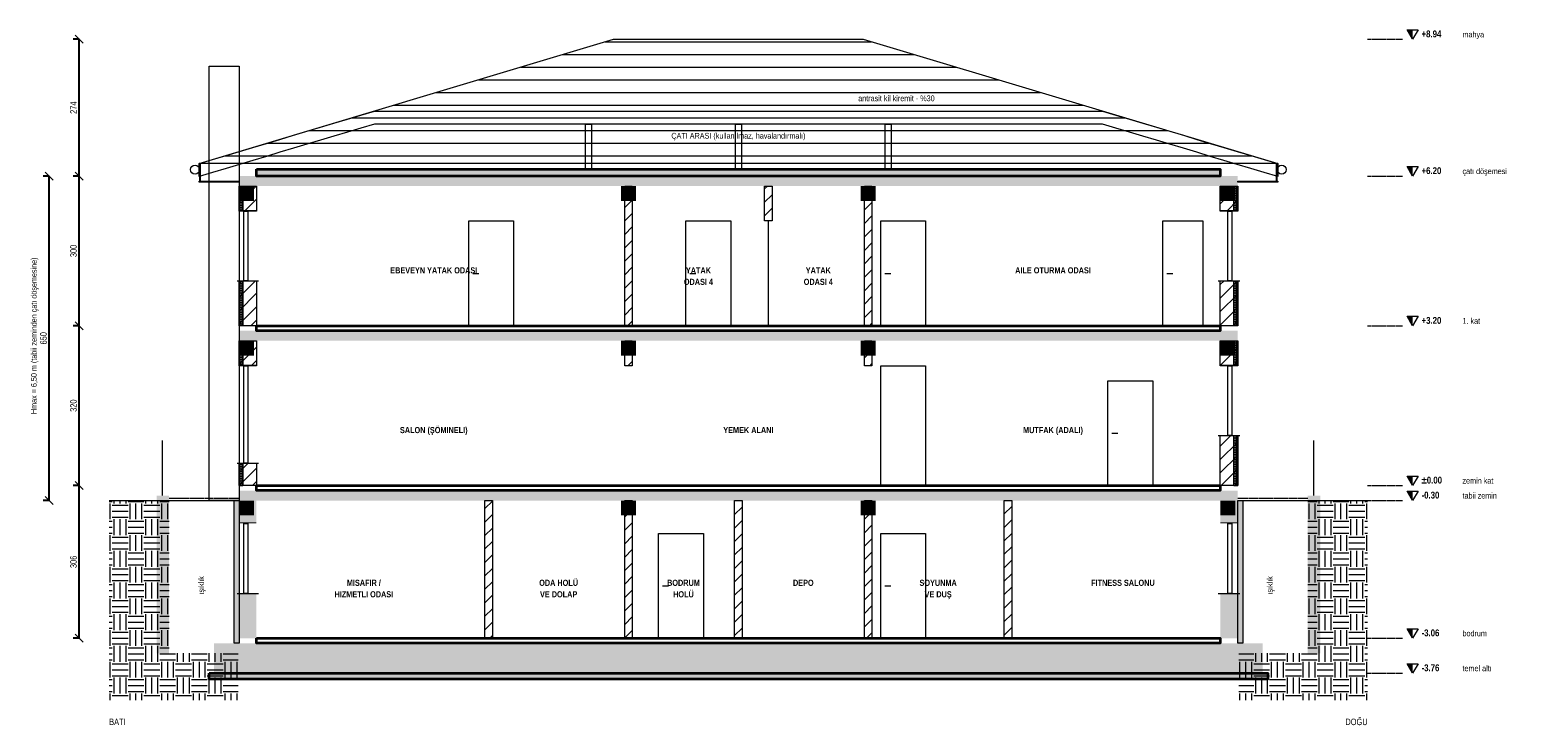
# Model space of a CAD drawing. Header units: centimetres. Extents: x -419 to 2569, y -482 to 913.
import ezdxf
from ezdxf.enums import TextEntityAlignment as Align

# ---------------------------------------------------------------- set-up
doc = ezdxf.new("R2010")
doc.units = ezdxf.units.CM
doc.header["$LTSCALE"] = 0.25
doc.linetypes.add('ACAD_ISO02W100', pattern=[15, 12, -3])
for name, color, linetype, lineweight in [('M-BACA-TUGLA', 116, 'Continuous', 9), ('M-CKAP-KIREMIT', 66, 'Continuous', 9), ('M-CKAP-KIREMIT-2', 66, 'Continuous', 9), ('M-CKAP-KIREMIT-2-T', 8, 'Continuous', 5), ('M-CKAP-KIREMIT-T', 8, 'Continuous', 5), ('M-CTAS-AHSAP', 234, 'Continuous', 20), ('M-CVRE-ZEMIN', 45, 'Continuous', 18), ('M-CVRE-ZEMIN-T', 8, 'Continuous', 5), ('M-DUVA-GAZBETON', 64, 'Continuous', 20), ('M-DUVA-GAZBETON-T', 8, 'Continuous', 5), ('M-GOST-DISOLCU', 40, 'Continuous', 9), ('M-GOST-KESITKOT', 46, 'Continuous', 9), ('M-GOST-MAHALPOZ', 7, 'Continuous', 9), ('M-GOST-YAZI', 2, 'Continuous', 9), ('M-ISIK-GALVANIZ', 150, 'Continuous', 9), ('M-ISIK-GALVANIZ-T', 8, 'Continuous', 5), ('M-ISYA-TASYUNU-T', 8, 'Continuous', 5), ('M-KORK-CAM', 100, 'Continuous', 9), ('M-PNKS-ALUMINYUM', 171, 'Continuous', 9), ('M-PNKS-ALUMINYUM-2', 171, 'Continuous', 9), ('M-TASI-BETONARME', 5, 'Continuous', 35), ('M-TASI-BETONARME-T', 250, 'Continuous', 5)]:
    doc.layers.add(name, color=color, linetype=linetype, lineweight=lineweight)
doc.styles.add('YAZI', font='arialn.ttf')
doc.styles.add('YAZI-KALIN', font='arialnb.ttf')
doc.dimstyles.new('MIMARI-1-100', dxfattribs={"dimscale": 10, "dimtxt": 1.296, "dimasz": 2.5, "dimexe": 1.2, "dimexo": 0, "dimgap": 0.5, "dimtad": 1, "dimdec": 0, "dimtxsty": 'YAZI', "dimtsz": 0.8, "dimcen": 2.5, "dimclrd": 256, "dimclre": 256, "dimclrt": 256, "dimazin": 3, "dimtfac": 1, "dimtmove": 0, "dimatfit": 3, "dimarcsym": 0})

msp = doc.modelspace()

# ---------------------------------------------------------------- hatches: boundary and pattern name
at = {"layer": 'M-CKAP-KIREMIT-2-T'}
h = msp.add_hatch(dxfattribs=at)
h.set_pattern_fill('LINE', scale=8)
h.paths.add_polyline_path([(-80, 645), (750, 894), (1250, 894), (2080, 645)])
at = {"layer": 'M-CKAP-KIREMIT-T'}
h = msp.add_hatch(color=256, dxfattribs=at)
h.dxf.hatch_style = 1
h.paths.add_polyline_path([(-80, 645), (-76, 645), (-76, 610), (-80, 610)])
h = msp.add_hatch(color=256, dxfattribs=at)
h.dxf.hatch_style = 1
h.paths.add_polyline_path([(2076, 645), (2080, 645), (2080, 610), (2076, 610)])
at = {"layer": 'M-CVRE-ZEMIN-T'}
h = msp.add_hatch(dxfattribs=at)
h.set_pattern_fill('EARTH', scale=5)
h.paths.add_polyline_path([(-260, -30), (-140, -30), (-140, -336), (-260, -336)])
h = msp.add_hatch(dxfattribs=at)
h.set_pattern_fill('EARTH', scale=5)
h.paths.add_polyline_path([(2140, -30), (2260, -30), (2260, -336), (2140, -336)])
h = msp.add_hatch(dxfattribs=at)
h.set_pattern_fill('EARTH', scale=5)
h.paths.add_polyline_path([(-260, -336), (-2, -336), (-2, -430), (-260, -430)])
h = msp.add_hatch(dxfattribs=at)
h.set_pattern_fill('EARTH', scale=5)
h.paths.add_polyline_path([(2002, -336), (2260, -336), (2260, -430), (2002, -430)])
at = {"layer": 'M-DUVA-GAZBETON-T'}
h = msp.add_hatch(dxfattribs=at)
h.set_pattern_fill('ANSI31', scale=6)
h.paths.add_polyline_path([(0, 600), (35, 600), (35, 550), (0, 550)])
h = msp.add_hatch(dxfattribs=at)
h.set_pattern_fill('ANSI31', scale=6)
h.paths.add_polyline_path([(772.5, 600), (787.5, 600), (787.5, 320), (772.5, 320)])
h = msp.add_hatch(dxfattribs=at)
h.set_pattern_fill('ANSI31', scale=6)
h.paths.add_polyline_path([(1052.5, 600), (1067.5, 600), (1067.5, 530), (1052.5, 530)])
h = msp.add_hatch(dxfattribs=at)
h.set_pattern_fill('ANSI31', scale=6)
h.paths.add_polyline_path([(1252.5, 600), (1267.5, 600), (1267.5, 320), (1252.5, 320)])
h = msp.add_hatch(dxfattribs=at)
h.set_pattern_fill('ANSI31', scale=6)
h.paths.add_polyline_path([(1965, 600), (2000, 600), (2000, 550), (1965, 550)])
h = msp.add_hatch(dxfattribs=at)
h.set_pattern_fill('ANSI31', scale=6)
h.paths.add_polyline_path([(0, 410), (35, 410), (35, 320), (0, 320)])
h = msp.add_hatch(dxfattribs=at)
h.set_pattern_fill('ANSI31', scale=6)
h.paths.add_polyline_path([(1965, 410), (2000, 410), (2000, 320), (1965, 320)])
h = msp.add_hatch(dxfattribs=at)
h.set_pattern_fill('ANSI31', scale=6)
h.paths.add_polyline_path([(0, 290), (35, 290), (35, 240), (0, 240)])
h = msp.add_hatch(dxfattribs=at)
h.set_pattern_fill('ANSI31', scale=6)
h.paths.add_polyline_path([(772.5, 290), (787.5, 290), (787.5, 240), (772.5, 240)])
h = msp.add_hatch(dxfattribs=at)
h.set_pattern_fill('ANSI31', scale=6)
h.paths.add_polyline_path([(1252.5, 290), (1267.5, 290), (1267.5, 240), (1252.5, 240)])
h = msp.add_hatch(dxfattribs=at)
h.set_pattern_fill('ANSI31', scale=6)
h.paths.add_polyline_path([(1965, 290), (2000, 290), (2000, 240), (1965, 240)])
h = msp.add_hatch(dxfattribs=at)
h.set_pattern_fill('ANSI31', scale=6)
h.paths.add_polyline_path([(1965, 100), (2000, 100), (2000, 0), (1965, 0)])
h = msp.add_hatch(dxfattribs=at)
h.set_pattern_fill('ANSI31', scale=6)
h.paths.add_polyline_path([(0, 45), (35, 45), (35, 0), (0, 0)])
h = msp.add_hatch(color=256, dxfattribs=at)
h.dxf.hatch_style = 1
h.paths.add_polyline_path([(0, -30), (35, -30), (35, -76), (0, -76)])
h = msp.add_hatch(dxfattribs=at)
h.set_pattern_fill('ANSI31', scale=6)
h.paths.add_polyline_path([(492.5, -30), (507.5, -30), (507.5, -306), (492.5, -306)])
h = msp.add_hatch(dxfattribs=at)
h.set_pattern_fill('ANSI31', scale=6)
h.paths.add_polyline_path([(772.5, -30), (787.5, -30), (787.5, -306), (772.5, -306)])
h = msp.add_hatch(dxfattribs=at)
h.set_pattern_fill('ANSI31', scale=6)
h.paths.add_polyline_path([(992.5, -30), (1007.5, -30), (1007.5, -306), (992.5, -306)])
h = msp.add_hatch(dxfattribs=at)
h.set_pattern_fill('ANSI31', scale=6)
h.paths.add_polyline_path([(1252.5, -30), (1267.5, -30), (1267.5, -306), (1252.5, -306)])
h = msp.add_hatch(dxfattribs=at)
h.set_pattern_fill('ANSI31', scale=6)
h.paths.add_polyline_path([(1532.5, -30), (1547.5, -30), (1547.5, -306), (1532.5, -306)])
h = msp.add_hatch(color=256, dxfattribs=at)
h.dxf.hatch_style = 1
h.paths.add_polyline_path([(1965, -30), (2000, -30), (2000, -76), (1965, -76)])
h = msp.add_hatch(color=256, dxfattribs=at)
h.dxf.hatch_style = 1
h.paths.add_polyline_path([(0, -216), (35, -216), (35, -306), (0, -306)])
h = msp.add_hatch(color=256, dxfattribs=at)
h.dxf.hatch_style = 1
h.paths.add_polyline_path([(1965, -216), (2000, -216), (2000, -306), (1965, -306)])
at = {"layer": 'M-GOST-KESITKOT'}
h = msp.add_hatch(color=256, dxfattribs=at)
h.dxf.hatch_style = 1
h.paths.add_polyline_path([(2339, 913), (2350, 913), (2350, 894)])
h = msp.add_hatch(color=256, dxfattribs=at)
h.dxf.hatch_style = 1
h.paths.add_polyline_path([(2339, 639), (2350, 639), (2350, 620)])
h = msp.add_hatch(color=256, dxfattribs=at)
h.dxf.hatch_style = 1
h.paths.add_polyline_path([(2339, 339), (2350, 339), (2350, 320)])
h = msp.add_hatch(color=256, dxfattribs=at)
h.dxf.hatch_style = 1
h.paths.add_polyline_path([(2339, 19), (2350, 19), (2350, 0)])
h = msp.add_hatch(color=256, dxfattribs=at)
h.dxf.hatch_style = 1
h.paths.add_polyline_path([(2339, -11), (2350, -11), (2350, -30)])
h = msp.add_hatch(color=256, dxfattribs=at)
h.dxf.hatch_style = 1
h.paths.add_polyline_path([(2339, -287), (2350, -287), (2350, -306)])
h = msp.add_hatch(color=256, dxfattribs=at)
h.dxf.hatch_style = 1
h.paths.add_polyline_path([(2339, -357), (2350, -357), (2350, -376)])
at = {"layer": 'M-ISIK-GALVANIZ-T'}
h = msp.add_hatch(color=256, dxfattribs=at)
h.dxf.hatch_style = 1
h.paths.add_polyline_path([(-165, -20), (-140, -20), (-140, -336), (-165, -336)])
h = msp.add_hatch(color=256, dxfattribs=at)
h.dxf.hatch_style = 1
h.paths.add_polyline_path([(2140, -20), (2165, -20), (2165, -336), (2140, -336)])
at = {"layer": 'M-ISYA-TASYUNU-T'}
h = msp.add_hatch(dxfattribs=at)
h.set_pattern_fill('INSUL', scale=0.5)
h.paths.add_polyline_path([(35, 634), (1965, 634), (1965, 620), (35, 620)])
h = msp.add_hatch(dxfattribs=at)
h.set_pattern_fill('INSUL', scale=0.5)
h.paths.add_polyline_path([(0, 600), (8, 600), (8, 550), (0, 550)])
h = msp.add_hatch(dxfattribs=at)
h.set_pattern_fill('INSUL', scale=0.5)
h.paths.add_polyline_path([(1992, 600), (2000, 600), (2000, 550), (1992, 550)])
h = msp.add_hatch(dxfattribs=at)
h.set_pattern_fill('INSUL', scale=0.5)
h.paths.add_polyline_path([(0, 410), (8, 410), (8, 320), (0, 320)])
h = msp.add_hatch(dxfattribs=at)
h.set_pattern_fill('INSUL', scale=0.5)
h.paths.add_polyline_path([(1992, 410), (2000, 410), (2000, 320), (1992, 320)])
h = msp.add_hatch(dxfattribs=at)
h.set_pattern_fill('INSUL', scale=0.5)
h.paths.add_polyline_path([(0, 290), (8, 290), (8, 240), (0, 240)])
h = msp.add_hatch(dxfattribs=at)
h.set_pattern_fill('INSUL', scale=0.5)
h.paths.add_polyline_path([(1992, 290), (2000, 290), (2000, 240), (1992, 240)])
h = msp.add_hatch(dxfattribs=at)
h.set_pattern_fill('INSUL', scale=0.5)
h.paths.add_polyline_path([(1992, 100), (2000, 100), (2000, 0), (1992, 0)])
h = msp.add_hatch(dxfattribs=at)
h.set_pattern_fill('INSUL', scale=0.5)
h.paths.add_polyline_path([(0, 45), (8, 45), (8, 0), (0, 0)])
h = msp.add_hatch(dxfattribs=at)
h.set_pattern_fill('INSUL', scale=0.5)
h.paths.add_polyline_path([(-10, -30), (0, -30), (0, -316), (-10, -316)])
h = msp.add_hatch(dxfattribs=at)
h.set_pattern_fill('INSUL', scale=0.5)
h.paths.add_polyline_path([(2000, -30), (2010, -30), (2010, -316), (2000, -316)])
at = {"layer": 'M-PNKS-ALUMINYUM'}
h = msp.add_hatch(color=256, dxfattribs=at)
h.dxf.hatch_style = 1
h.paths.add_polyline_path([(0, 552), (35, 552), (35, 550), (0, 550)])
h = msp.add_hatch(color=256, dxfattribs=at)
h.dxf.hatch_style = 1
h.paths.add_polyline_path([(1965, 552), (2000, 552), (2000, 550), (1965, 550)])
h = msp.add_hatch(color=256, dxfattribs=at)
h.dxf.hatch_style = 1
h.paths.add_polyline_path([(0, 242), (35, 242), (35, 240), (0, 240)])
h = msp.add_hatch(color=256, dxfattribs=at)
h.dxf.hatch_style = 1
h.paths.add_polyline_path([(1965, 242), (2000, 242), (2000, 240), (1965, 240)])
h = msp.add_hatch(color=256, dxfattribs=at)
h.dxf.hatch_style = 1
h.paths.add_polyline_path([(0, -74), (35, -74), (35, -76), (0, -76)])
h = msp.add_hatch(color=256, dxfattribs=at)
h.dxf.hatch_style = 1
h.paths.add_polyline_path([(1965, -74), (2000, -74), (2000, -76), (1965, -76)])
at = {"layer": 'M-TASI-BETONARME-T'}
h = msp.add_hatch(color=256, dxfattribs=at)
h.dxf.hatch_style = 1
h.paths.add_polyline_path([(0, 620), (2000, 620), (2000, 600), (0, 600)])
h = msp.add_hatch(color=256, dxfattribs=at)
h.dxf.hatch_style = 1
h.paths.add_polyline_path([(0, 600), (30, 600), (30, 570), (0, 570)])
h = msp.add_hatch(color=256, dxfattribs=at)
h.dxf.hatch_style = 1
h.paths.add_polyline_path([(765, 600), (795, 600), (795, 570), (765, 570)])
h = msp.add_hatch(color=256, dxfattribs=at)
h.dxf.hatch_style = 1
h.paths.add_polyline_path([(1245, 600), (1275, 600), (1275, 570), (1245, 570)])
h = msp.add_hatch(color=256, dxfattribs=at)
h.dxf.hatch_style = 1
h.paths.add_polyline_path([(1965, 600), (1995, 600), (1995, 570), (1965, 570)])
h = msp.add_hatch(color=256, dxfattribs=at)
h.dxf.hatch_style = 1
h.paths.add_polyline_path([(0, 310), (2000, 310), (2000, 290), (0, 290)])
h = msp.add_hatch(color=256, dxfattribs=at)
h.dxf.hatch_style = 1
h.paths.add_polyline_path([(0, 290), (30, 290), (30, 260), (0, 260)])
h = msp.add_hatch(color=256, dxfattribs=at)
h.dxf.hatch_style = 1
h.paths.add_polyline_path([(765, 290), (795, 290), (795, 260), (765, 260)])
h = msp.add_hatch(color=256, dxfattribs=at)
h.dxf.hatch_style = 1
h.paths.add_polyline_path([(1245, 290), (1275, 290), (1275, 260), (1245, 260)])
h = msp.add_hatch(color=256, dxfattribs=at)
h.dxf.hatch_style = 1
h.paths.add_polyline_path([(1965, 290), (1995, 290), (1995, 260), (1965, 260)])
h = msp.add_hatch(color=256, dxfattribs=at)
h.dxf.hatch_style = 1
h.paths.add_polyline_path([(0, -10), (2000, -10), (2000, -30), (0, -30)])
h = msp.add_hatch(color=256, dxfattribs=at)
h.dxf.hatch_style = 1
h.paths.add_polyline_path([(0, -30), (30, -30), (30, -60), (0, -60)])
h = msp.add_hatch(color=256, dxfattribs=at)
h.dxf.hatch_style = 1
h.paths.add_polyline_path([(765, -30), (795, -30), (795, -60), (765, -60)])
h = msp.add_hatch(color=256, dxfattribs=at)
h.dxf.hatch_style = 1
h.paths.add_polyline_path([(1245, -30), (1275, -30), (1275, -60), (1245, -60)])
h = msp.add_hatch(color=256, dxfattribs=at)
h.dxf.hatch_style = 1
h.paths.add_polyline_path([(1965, -30), (1995, -30), (1995, -60), (1965, -60)])
h = msp.add_hatch(color=256, dxfattribs=at)
h.dxf.hatch_style = 1
h.paths.add_polyline_path([(-50, -316), (2050, -316), (2050, -376), (-50, -376)])
h = msp.add_hatch(dxfattribs=at)
h.set_pattern_fill('AR-CONC', scale=0.3)
h.paths.add_polyline_path([(-60, -376), (2060, -376), (2060, -388), (-60, -388)])

# ---------------------------------------------------------------- linework, layer by layer
at = {"layer": 'M-BACA-TUGLA'}
msp.add_lwpolyline([(-60, 840), (0, 840), (0, -30), (-60, -30)], close=True, dxfattribs=at)
at = {"layer": 'M-CKAP-KIREMIT'}
for points in [[(-80, 610), (0, 610), (0, 608), (-80, 608)], [(2000, 610), (2080, 610), (2080, 608), (2000, 608)]]:
    msp.add_lwpolyline(points, close=True, dxfattribs=at)
for centre in [(-88, 633), (2088, 633)]:
    msp.add_circle(centre, 9, dxfattribs=at)
at = {"layer": 'M-CKAP-KIREMIT-2'}
for points in [[(-80, 645), (750, 894), (1250, 894), (2080, 645)], [(-80, 645), (-53, 653.1), (-26, 661.2), (1, 669.3), (28, 677.4), (55, 685.5), (82, 693.6), (109, 701.7), (136, 709.8), (163, 717.9), (190, 726), (217, 734.1), (244, 742.2), (271, 750), (298, 750), (325, 750), (352, 750), (379, 750), (406, 750), (433, 750), (460, 750), (487, 750), (514, 750), (541, 750), (568, 750), (595, 750), (622, 750), (649, 750), (676, 750), (703, 750), (730, 750), (757, 750), (784, 750), (811, 750), (838, 750), (865, 750), (892, 750), (919, 750), (946, 750), (973, 750), (1000, 750), (1027, 750), (1054, 750), (1081, 750), (1108, 750), (1135, 750), (1162, 750), (1189, 750), (1216, 750), (1243, 750), (1270, 750), (1297, 750), (1324, 750), (1351, 750), (1378, 750), (1405, 750), (1432, 750), (1459, 750), (1486, 750), (1513, 750), (1540, 750), (1567, 750), (1594, 750), (1621, 750), (1648, 750), (1675, 750), (1702, 750), (1729, 750), (1756, 742.2), (1783, 734.1), (1810, 726), (1837, 717.9), (1864, 709.8), (1891, 701.7), (1918, 693.6), (1945, 685.5), (1972, 677.4), (1999, 669.3), (2026, 661.2), (2053, 653.1), (2080, 645), (2080, 619), (2053, 627.1), (2026, 635.2), (1999, 643.3), (1972, 651.4), (1945, 659.5), (1918, 667.6), (1891, 675.7), (1864, 683.8), (1837, 691.9), (1810, 700), (1783, 708.1), (1756, 716.2), (1729, 724), (1702, 724), (1675, 724), (1648, 724), (1621, 724), (1594, 724), (1567, 724), (1540, 724), (1513, 724), (1486, 724), (1459, 724), (1432, 724), (1405, 724), (1378, 724), (1351, 724), (1324, 724), (1297, 724), (1270, 724), (1243, 724), (1216, 724), (1189, 724), (1162, 724), (1135, 724), (1108, 724), (1081, 724), (1054, 724), (1027, 724), (1000, 724), (973, 724), (946, 724), (919, 724), (892, 724), (865, 724), (838, 724), (811, 724), (784, 724), (757, 724), (730, 724), (703, 724), (676, 724), (649, 724), (622, 724), (595, 724), (568, 724), (541, 724), (514, 724), (487, 724), (460, 724), (433, 724), (406, 724), (379, 724), (352, 724), (325, 724), (298, 724), (271, 724), (244, 716.2), (217, 708.1), (190, 700), (163, 691.9), (136, 683.8), (109, 675.7), (82, 667.6), (55, 659.5), (28, 651.4), (1, 643.3), (-26, 635.2), (-53, 627.1), (-80, 619)]]:
    msp.add_lwpolyline(points, close=True, dxfattribs=at)
msp.add_lwpolyline([(-80, 645), (-53, 653.1), (-26, 661.2), (1, 669.3), (28, 677.4), (55, 685.5), (82, 693.6), (109, 701.7), (136, 709.8), (163, 717.9), (190, 726), (217, 734.1), (244, 742.2), (271, 750), (298, 750), (325, 750), (352, 750), (379, 750), (406, 750), (433, 750), (460, 750), (487, 750), (514, 750), (541, 750), (568, 750), (595, 750), (622, 750), (649, 750), (676, 750), (703, 750), (730, 750), (757, 750), (784, 750), (811, 750), (838, 750), (865, 750), (892, 750), (919, 750), (946, 750), (973, 750), (1000, 750), (1027, 750), (1054, 750), (1081, 750), (1108, 750), (1135, 750), (1162, 750), (1189, 750), (1216, 750), (1243, 750), (1270, 750), (1297, 750), (1324, 750), (1351, 750), (1378, 750), (1405, 750), (1432, 750), (1459, 750), (1486, 750), (1513, 750), (1540, 750), (1567, 750), (1594, 750), (1621, 750), (1648, 750), (1675, 750), (1702, 750), (1729, 750), (1756, 742.2), (1783, 734.1), (1810, 726), (1837, 717.9), (1864, 709.8), (1891, 701.7), (1918, 693.6), (1945, 685.5), (1972, 677.4), (1999, 669.3), (2026, 661.2), (2053, 653.1), (2080, 645)], dxfattribs=at)
at = {"layer": 'M-CTAS-AHSAP'}
for points in [[(694, 724), (706, 724), (706, 634), (694, 634)], [(994, 724), (1006, 724), (1006, 634), (994, 634)], [(1294, 724), (1306, 724), (1306, 634), (1294, 634)]]:
    msp.add_lwpolyline(points, close=True, dxfattribs=at)
at = {"layer": 'M-CVRE-ZEMIN'}
for p, q in [((-260, -30), (0, -30)), ((2000, -30), (2260, -30))]:
    msp.add_line(p, q, dxfattribs=at)
at = {"layer": 'M-DUVA-GAZBETON'}
for points in [[(0, 600), (35, 600), (35, 550), (0, 550)], [(0, 600), (8, 600), (8, 550), (0, 550)], [(772.5, 600), (787.5, 600), (787.5, 320), (772.5, 320)], [(1052.5, 600), (1067.5, 600), (1067.5, 530), (1052.5, 530)], [(1252.5, 600), (1267.5, 600), (1267.5, 320), (1252.5, 320)], [(1965, 600), (2000, 600), (2000, 550), (1965, 550)], [(1992, 600), (2000, 600), (2000, 550), (1992, 550)], [(0, 410), (35, 410), (35, 320), (0, 320)], [(0, 410), (8, 410), (8, 320), (0, 320)], [(1965, 410), (2000, 410), (2000, 320), (1965, 320)], [(1992, 410), (2000, 410), (2000, 320), (1992, 320)], [(0, 290), (35, 290), (35, 240), (0, 240)], [(0, 290), (8, 290), (8, 240), (0, 240)], [(772.5, 290), (787.5, 290), (787.5, 240), (772.5, 240)], [(1252.5, 290), (1267.5, 290), (1267.5, 240), (1252.5, 240)], [(1965, 290), (2000, 290), (2000, 240), (1965, 240)], [(1992, 290), (2000, 290), (2000, 240), (1992, 240)], [(1965, 100), (2000, 100), (2000, 0), (1965, 0)], [(1992, 100), (2000, 100), (2000, 0), (1992, 0)], [(0, 45), (35, 45), (35, 0), (0, 0)], [(0, 45), (8, 45), (8, 0), (0, 0)], [(-10, -30), (0, -30), (0, -316), (-10, -316)], [(492.5, -30), (507.5, -30), (507.5, -306), (492.5, -306)], [(772.5, -30), (787.5, -30), (787.5, -306), (772.5, -306)], [(992.5, -30), (1007.5, -30), (1007.5, -306), (992.5, -306)], [(1252.5, -30), (1267.5, -30), (1267.5, -306), (1252.5, -306)], [(1532.5, -30), (1547.5, -30), (1547.5, -306), (1532.5, -306)], [(2000, -30), (2010, -30), (2010, -316), (2000, -316)]]:
    msp.add_lwpolyline(points, close=True, dxfattribs=at)
at = {"layer": 'M-GOST-KESITKOT', "linetype": 'ACAD_ISO02W100'}
for p, q in [((2260, 894), (2330, 894)), ((2260, 620), (2330, 620)), ((2260, 320), (2330, 320)), ((2260, 0), (2330, 0)), ((2260, -30), (2330, -30)), ((2260, -306), (2330, -306)), ((2260, -376), (2330, -376))]:
    msp.add_line(p, q, dxfattribs=at)
at = {"layer": 'M-GOST-KESITKOT'}
for points in [[(2339, 913), (2361, 913), (2350, 894)], [(2339, 639), (2361, 639), (2350, 620)], [(2339, 339), (2361, 339), (2350, 320)], [(2339, 19), (2361, 19), (2350, 0)], [(2339, -11), (2361, -11), (2350, -30)], [(2339, -287), (2361, -287), (2350, -306)], [(2339, -357), (2361, -357), (2350, -376)]]:
    msp.add_lwpolyline(points, close=True, dxfattribs=at)
at = {"layer": 'M-ISIK-GALVANIZ', "linetype": 'ACAD_ISO02W100'}
for p, q in [((-140, -25), (0, -25)), ((2000, -25), (2140, -25))]:
    msp.add_line(p, q, dxfattribs=at)
at = {"layer": 'M-KORK-CAM'}
for p, q in [((-153, -20), (-153, 90)), ((2152, -20), (2152, 90))]:
    msp.add_line(p, q, dxfattribs=at)
at = {"layer": 'M-PNKS-ALUMINYUM'}
for p, q in [((1060, 320), (1060, 530)), ((-4, 410), (39, 410)), ((1961, 410), (2004, 410)), ((1961, 100), (2004, 100)), ((-4, 45), (39, 45)), ((-4, -216), (39, -216)), ((1961, -216), (2004, -216))]:
    msp.add_line(p, q, dxfattribs=at)
for points in [[(10, 550), (18, 550), (18, 410), (10, 410)], [(1980, 550), (1988, 550), (1988, 410), (1980, 410)], [(10, 240), (18, 240), (18, 45), (10, 45)], [(1980, 240), (1988, 240), (1988, 100), (1980, 100)], [(10, -76), (18, -76), (18, -216), (10, -216)], [(1980, -76), (1988, -76), (1988, -216), (1980, -216)]]:
    msp.add_lwpolyline(points, close=True, dxfattribs=at)
at = {"layer": 'M-PNKS-ALUMINYUM-2'}
for p, q in [((468, 425), (480, 425)), ((903, 425), (915, 425)), ((1293, 425), (1305, 425)), ((1858, 425), (1870, 425)), ((1748, 105), (1760, 105)), ((848, -201), (860, -201)), ((1293, -201), (1305, -201))]:
    msp.add_line(p, q, dxfattribs=at)
for points in [[(460, 530), (550, 530), (550, 320), (460, 320)], [(895, 530), (985, 530), (985, 320), (895, 320)], [(1285, 530), (1375, 530), (1375, 320), (1285, 320)], [(1850, 530), (1930, 530), (1930, 320), (1850, 320)], [(1285, 240), (1375, 240), (1375, 0), (1285, 0)], [(1740, 210), (1830, 210), (1830, 0), (1740, 0)], [(840, -96), (930, -96), (930, -306), (840, -306)], [(1285, -96), (1375, -96), (1375, -306), (1285, -306)]]:
    msp.add_lwpolyline(points, close=True, dxfattribs=at)
at = {"layer": 'M-TASI-BETONARME'}
for points in [[(35, 634), (1965, 634), (1965, 620), (35, 620)], [(35, 320), (1965, 320), (1965, 310), (35, 310)], [(35, 0), (1965, 0), (1965, -10), (35, -10)], [(35, -306), (1965, -306), (1965, -316), (35, -316)], [(-60, -376), (2060, -376), (2060, -388), (-60, -388)]]:
    msp.add_lwpolyline(points, close=True, dxfattribs=at)

# ---------------------------------------------------------------- texts
at = {"layer": 'M-GOST-KESITKOT'}
for s, height, style, p in [('+8.94', 13.68, 'YAZI-KALIN', (2368, 898)), ('mahya', 11.52, 'YAZI', (2450, 898)), ('+6.20', 13.68, 'YAZI-KALIN', (2368, 624)), ('çatı döşemesi', 11.52, 'YAZI', (2450, 624)), ('+3.20', 13.68, 'YAZI-KALIN', (2368, 324)), ('1. kat', 11.52, 'YAZI', (2450, 324)), ('%%p0.00', 13.68, 'YAZI-KALIN', (2368, 4)), ('zemin kat', 11.52, 'YAZI', (2450, 4)), ('-0.30', 13.68, 'YAZI-KALIN', (2368, -26)), ('tabii zemin', 11.52, 'YAZI', (2450, -26)), ('-3.06', 13.68, 'YAZI-KALIN', (2368, -302)), ('bodrum', 11.52, 'YAZI', (2450, -302)), ('-3.76', 13.68, 'YAZI-KALIN', (2368, -372)), ('temel altı', 11.52, 'YAZI', (2450, -372))]:
    msp.add_text(s, height=height, dxfattribs=dict(at, style=style)).set_placement(p)
at = {"layer": 'M-GOST-KESITKOT', "style": 'YAZI'}
msp.add_text('Hmax = 6,50 m (tabii zeminden çatı döşemesine)', height=11.52, rotation=90, dxfattribs=at).set_placement((-405, 300), align=Align.CENTER)
at = {"layer": 'M-GOST-MAHALPOZ', "style": 'YAZI-KALIN'}
for s, p in [('EBEVEYN YATAK ODASI', (390, 425)), ('YATAK', (920, 425)), ('YATAK', (1160, 425)), ('AILE OTURMA ODASI', (1630, 425)), ('ODASI 4', (920, 402)), ('ODASI 4', (1160, 402)), ('SALON (ŞÖMINELI)', (390, 105)), ('YEMEK ALANI', (1020, 105)), ('MUTFAK (ADALI)', (1630, 105)), ('MISAFIR /', (250, -201)), ('ODA HOLÜ', (640, -201)), ('BODRUM', (890, -201)), ('HOLÜ', (890, -224)), ('DEPO', (1130, -201)), ('SOYUNMA', (1400, -201)), ('FITNESS SALONU', (1770, -201)), ('HIZMETLI ODASI', (250, -224)), ('VE DOLAP', (640, -224)), ('VE DUŞ', (1400, -224))]:
    msp.add_text(s, height=12.24, dxfattribs=at).set_placement(p, align=Align.CENTER)
at = {"layer": 'M-GOST-YAZI', "style": 'YAZI'}
for s, height, p in [('antrasit kil kiremit · %30', 11.52, (1240, 770)), ('BATI', 12.96, (-260, -480))]:
    msp.add_text(s, height=height, dxfattribs=at).set_placement(p)
msp.add_text('ÇATI ARASI (kullanılmaz, havalandırmalı)', height=11.52, dxfattribs=at).set_placement((1000, 695), align=Align.CENTER)
for p in [(-70, -200), (2070, -200)]:
    msp.add_text('ışıklık', height=11.52, rotation=90, dxfattribs=at).set_placement(p, align=Align.CENTER)
msp.add_text('DOĞU', height=12.96, dxfattribs=at).set_placement((2260, -480), align=Align.RIGHT)

# ---------------------------------------------------------------- dimensions: what is measured, and where the dimension line sits
at = {"layer": 'M-GOST-DISOLCU'}
for base, p1, p2 in [((-320, 620), (-320, 620), (-320, 894)), ((-380, -30), (-380, -30), (-380, 620)), ((-320, 320), (-320, 320), (-320, 620)), ((-320, 0), (-320, 0), (-320, 320)), ((-320, -306), (-320, -306), (-320, 0))]:
    msp.add_linear_dim(base=base, p1=p1, p2=p2, angle=90, dimstyle='MIMARI-1-100', dxfattribs=at).render()

doc.saveas('drawing.dxf')
